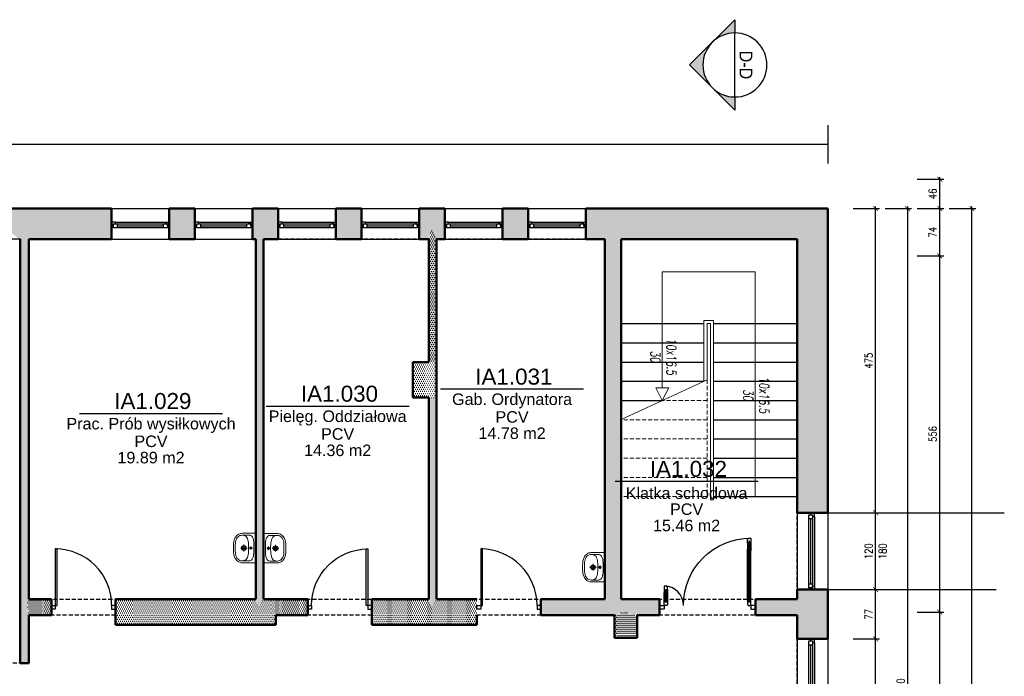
# Model space of a CAD drawing. Header units: millimetres. Extents: x 509 to 7952, y 243 to 5804.
# Tile 54 of 54: x 4388 to 5924, y 4779 to 5804. Entities that reach past the tile are written whole.
import ezdxf
from ezdxf.enums import TextEntityAlignment as Align

# ---------------------------------------------------------------- set-up
doc = ezdxf.new("R2010")
doc.units = ezdxf.units.MM
doc.linetypes.add('HIDDEN', pattern=[9.525, 6.35, -3.175])
for name, color, linetype in [('WK-Drzwi', 9, 'Continuous'), ('WK-EtykPow', 173, 'Continuous'), ('WK-Okna', 143, 'Continuous'), ('WK-Opisy', 143, 'Continuous'), ('WK-OpisyDetali', 143, 'Continuous'), ('WK-Schody', 254, 'Continuous'), ('WK-Wymiary', 8, 'Continuous'), ('WK-Ściany', 7, 'Continuous')]:
    doc.layers.add(name, color=color, linetype=linetype)
doc.layers.add('WK-INSTALACJE WODKAN', color=170, linetype='Continuous', lineweight=5)
doc.layers.add('WK-widok', color=8, linetype='Continuous', lineweight=0)
doc.layers.add('WK-Pomieszczenia', color=173, linetype='Continuous', plot=False)
doc.styles.add('Arial', font='micross.ttf', dxfattribs={"width": 0.9})
doc.styles.add('DIM_50', font='Romans.shx', dxfattribs={"width": 0.7, "oblique": 5, "height": 10})
doc.styles.add('Romans', font='Romans.shx')
doc.styles.add('RomanS-Narrow', font='romans.shx', dxfattribs={"width": 0.8})
doc.dimstyles.new('AEC Dimension 1-50', dxfattribs={"dimtxt": 12, "dimasz": 0.075, "dimexe": 6.25, "dimexo": 0, "dimgap": 5, "dimtad": 1, "dimdec": 1, "dimrnd": 0.5, "dimzin": 9, "dimdsep": 46, "dimtxsty": 'RomanS-Narrow', "dimblk": 'ARCHTICK', "dimcen": 0.125, "dimdle": 3.125, "dimclrd": 8, "dimclre": 8, "dimclrt": 256, "dimadec": 1, "dimazin": 0, "dimtfac": 1, "dimtdec": 1, "dimtmove": 2, "dimatfit": 2, "dimfxl": 0, "dimtolj": 1, "dimtzin": 0, "dimarcsym": 0})

# ---------------------------------------------------------------- blocks, each defined once
blk = doc.blocks.new('Anno_Section_A2')
at = {"color": 0, "linetype": 'ByBlock', "lineweight": -2}
blk.add_line((2.5, 0), (-2.5, 0), dxfattribs=at)
blk.add_circle((0, 0), 2.5, dxfattribs=at)
at = {"color": 0, "linetype": 'ByBlock', "lineweight": -2, "style": 'Romans'}
blk.add_attdef('NUMBER', text='', height=1, dxfattribs=at).set_placement((0, 0.5), align=Align.CENTER)
blk.add_attdef('SHEET', text='', height=0.75, dxfattribs=at).set_placement((0, -0.5), align=Align.TOP_CENTER)
blk = doc.blocks.new('Anno_Arrow_A2')
at = {"linetype": 'ByBlock', "lineweight": -2}
h = blk.add_hatch(color=0, dxfattribs=at)
h.paths.add_polyline_path([(-1.768, 1.768), (-3.536, 0), (-2.5, 0, -0.198912)])
h.paths.add_polyline_path([(0, 3.536), (-1.768, 1.768, -0.414214), (1.768, 1.768)])
h.paths.add_polyline_path([(2.373, 1.162), (2.245, 1.1, -0.114349), (2.5, 0), (3.536, 0)])
h.paths.add_polyline_path([(1.768, 1.768, -0.082683), (2.245, 1.1), (2.373, 1.162)])
at = {"color": 0, "linetype": 'ByBlock', "lineweight": -2}
blk.add_lwpolyline([(-2.5, 0), (-3.536, 0), (0, 3.536), (3.536, 0), (2.5, 0)], dxfattribs=at)
blk = doc.blocks.new('L2')
at = {"color": 8}
for p, q in [((7.5, 5), (20, 5)), ((7.5, 0), (20, 0))]:
    blk.add_line(p, q, dxfattribs=at)
at = {"color": 4}
for p, q in [((7.5, 3), (20, 3)), ((7.5, 2), (20, 2))]:
    blk.add_line(p, q, dxfattribs=at)
blk.add_lwpolyline([(0, 1), (0, 5), (7.5, 5), (7.5, 3), (5, 3), (5, 2), (7.5, 2), (7.5, 0), (1, 0), (1, 1)], close=True)
blk = doc.blocks.new('L3')
for p, q in [((-22.5, -0.5), (-22.5, 0.5)), ((22.5, -0.5), (22.5, 0.5))]:
    blk.add_line(p, q)
at = {"color": 8}
for p, q in [((-15, 2.5), (15, 2.5)), ((-15, -2.5), (15, -2.5))]:
    blk.add_line(p, q, dxfattribs=at)
at = {"color": 4}
for p, q in [((-15, 0.5), (15, 0.5)), ((-15, 0.5), (15, 0.5)), ((-15, -0.5), (15, -0.5)), ((-15, -0.5), (15, -0.5))]:
    blk.add_line(p, q, dxfattribs=at)
blk = doc.blocks.new('J50a')
for p, q in [((20.9, 0), (-20.9, 0)), ((-23, -2.1), (-23, -21)), ((-20, -21), (-20, -10.2)), ((2.5, -7.7), (-2.5, -7.7)), ((0, -10.1), (0, -5.2)), ((0, -24), (0, -13.5)), ((20, -10.2), (20, -21)), ((23, -21), (23, -2.1)), ((-5.3, -18.7), (5.3, -18.7))]:
    blk.add_line(p, q)
at = {"flags": 128}
for points in [[(-20.9, 0, 0.056329), (-22.2, -0.1, 0.274623), (-22.8, -0.7, 0.078029), (-23, -2.1, 0.987626)], [(20.9, 0, -0.056329), (22.2, -0.1, -0.274623), (22.8, -0.7, -0.078029), (23, -2.1, -0.987626)], [(-20, -10.2, -0.104891), (-19.5, -7.9, -0.153237), (-17.1, -5.3, -0.096443), (-12.1, -3.6, -0.04719), (-3.1, -3), (-2.7, -3, 0.009116), (2.7, -3), (3.1, -3, -0.053543), (12.9, -3.7, -0.091574), (17.4, -5.5, -0.166964), (19.7, -8.4, -0.062926), (20, -10.2, -1.040135)], [(-23, -21, 0.111521), (-21.8, -26.3, 0.123014), (-17.6, -31.3, 0.141312), (-7.1, -34.8, 0.026087), (7.1, -34.8, 0.141312), (17.6, -31.3, 0.123014), (21.8, -26.3, 0.111521), (23, -21)]]:
    blk.add_lwpolyline(points, format="xyb", dxfattribs=at)
blk.add_lwpolyline([(13.8, -30.3, 0.212121), (19.3, -24.8, 0.157769), (19.7, -18.5, 0.270169), (14.8, -13, 0.074819), (6, -11.4), (6, -11.4), (2.2, -11.2), (-2.2, -11.2), (-6, -11.4), (-6, -11.4, 0.074819), (-14.8, -13, 0.270169), (-19.7, -18.5, 0.157769), (-19.3, -24.8, 0.212121), (-13.8, -30.3, 0.110292), (-5, -32), (0, -32), (5, -32, 0.110292)], format="xyb", close=True, dxfattribs=at)
for centre, radius in [((0, -18.7), 3.78), ((0, -7.7), 1.73), ((0, -18.7), 2.33)]:
    blk.add_circle(centre, radius)
blk = doc.blocks.new('WK_Pow_tag_01_50')
at = {"color": 0, "linetype": 'ByBlock'}
blk.add_line((-2.789, 0), (2.789, 0), dxfattribs=at)
at = {"color": 0, "linetype": 'ByBlock', "style": 'Arial'}
for tag, height, p in [('POWIERZCHNIE:NUMERAUTO', 0.625, (0.071, 0.482)), ('POWIERZCHNIE:NAZWA', 0.45, (0, -0.455)), ('POWIERZCHNIE_WYKOŃCZENIE:POSADZKA', 0.45, (0, -1.091)), ('POWIERZCHNIE_STYL:POWOBLICZ', 0.45, (0, -1.728))]:
    blk.add_attdef(tag, text='', height=height, dxfattribs=at).set_placement(p, align=Align.MIDDLE)
blk = doc.blocks.new('_ArchTick')
at = {"color": 0, "linetype": 'ByBlock', "const_width": 15}
blk.add_lwpolyline([(-50, -50), (50, 50)], dxfattribs=at)
blk = doc.blocks.new('*D905')
at = {"layer": 'Defpoints', "color": 0}
for p in [(5688.6, 4836.9), (5723.6, 4836.9), (5688.6, 4566.9)]:
    blk.add_point(p, dxfattribs=at)
at = {"layer": 'WK-Wymiary', "color": 8, "linetype": 'Continuous', "lineweight": -2, "ltscale": 1.3}
for p, q in [((5688.6, 4836.9), (5729.8, 4836.9)), ((5723.6, 4563.7), (5723.6, 4840)), ((5688.6, 4566.9), (5729.8, 4566.9))]:
    blk.add_line(p, q, dxfattribs=at)
at = {"layer": 'WK-Wymiary', "color": 8, "linetype": 'ByBlock', "lineweight": -2, "xscale": 0.075, "yscale": 0.075, "zscale": 0.075}
for p, rotation in [((5723.6, 4836.9), 90), ((5723.6, 4566.9), 270)]:
    blk.add_blockref('_ArchTick', p, dxfattribs=dict(at, rotation=rotation))
at = {"layer": 'WK-Wymiary', "lineweight": -3, "insert": (5712.6, 4701.9), "char_height": 12, "attachment_point": 5, "rotation": 90, "style": 'RomanS-Narrow'}
blk.add_mtext('\\A1;\\A1;270', dxfattribs=at)
blk = doc.blocks.new('*D906')
at = {"layer": 'Defpoints', "color": 0}
for p in [(5688.6, 4913.9), (5723.6, 4913.9), (5688.6, 4836.9)]:
    blk.add_point(p, dxfattribs=at)
at = {"layer": 'WK-Wymiary', "color": 8, "linetype": 'Continuous', "lineweight": -2, "ltscale": 1.3}
for p, q in [((5688.6, 4913.9), (5729.8, 4913.9)), ((5723.6, 4833.7), (5723.6, 4917)), ((5688.6, 4836.9), (5729.8, 4836.9))]:
    blk.add_line(p, q, dxfattribs=at)
at = {"layer": 'WK-Wymiary', "color": 8, "linetype": 'ByBlock', "lineweight": -2, "xscale": 0.075, "yscale": 0.075, "zscale": 0.075}
for p, rotation in [((5723.6, 4913.9), 90), ((5723.6, 4836.9), 270)]:
    blk.add_blockref('_ArchTick', p, dxfattribs=dict(at, rotation=rotation))
at = {"layer": 'WK-Wymiary', "lineweight": -3, "insert": (5712.6, 4875.4), "char_height": 12, "attachment_point": 5, "rotation": 90, "style": 'RomanS-Narrow'}
blk.add_mtext('\\A1;\\A1;77', dxfattribs=at)
blk = doc.blocks.new('*D907')
at = {"layer": 'Defpoints', "color": 0}
for p in [(5688.6, 5033.9), (5723.6, 5033.9), (5688.6, 4913.9)]:
    blk.add_point(p, dxfattribs=at)
at = {"layer": 'WK-Wymiary', "color": 8, "linetype": 'Continuous', "lineweight": -2, "ltscale": 1.3}
for p, q in [((5688.6, 5033.9), (5729.8, 5033.9)), ((5723.6, 4910.7), (5723.6, 5037)), ((5688.6, 4913.9), (5729.8, 4913.9))]:
    blk.add_line(p, q, dxfattribs=at)
at = {"layer": 'WK-Wymiary', "color": 8, "linetype": 'ByBlock', "lineweight": -2, "xscale": 0.075, "yscale": 0.075, "zscale": 0.075}
for p, rotation in [((5723.6, 5033.9), 90), ((5723.6, 4913.9), 270)]:
    blk.add_blockref('_ArchTick', p, dxfattribs=dict(at, rotation=rotation))
at = {"layer": 'WK-Wymiary', "lineweight": -3, "insert": (5712.6, 4973.9), "char_height": 12, "attachment_point": 5, "rotation": 90, "style": 'RomanS-Narrow'}
blk.add_mtext('\\A1;\\A1;120', dxfattribs=at)
blk = doc.blocks.new('*D908')
at = {"layer": 'Defpoints', "color": 0}
for p in [(5688.6, 5508.9), (5723.6, 5508.9), (5688.6, 5033.9)]:
    blk.add_point(p, dxfattribs=at)
at = {"layer": 'WK-Wymiary', "color": 8, "linetype": 'Continuous', "lineweight": -2, "ltscale": 1.3}
for p, q in [((5688.6, 5508.9), (5729.8, 5508.9)), ((5723.6, 5030.7), (5723.6, 5512)), ((5688.6, 5033.9), (5729.8, 5033.9))]:
    blk.add_line(p, q, dxfattribs=at)
at = {"layer": 'WK-Wymiary', "color": 8, "linetype": 'ByBlock', "lineweight": -2, "xscale": 0.075, "yscale": 0.075, "zscale": 0.075}
for p, rotation in [((5723.6, 5508.9), 90), ((5723.6, 5033.9), 270)]:
    blk.add_blockref('_ArchTick', p, dxfattribs=dict(at, rotation=rotation))
at = {"layer": 'WK-Wymiary', "lineweight": -3, "insert": (5712.6, 5271.4), "char_height": 12, "attachment_point": 5, "rotation": 90, "style": 'RomanS-Narrow'}
blk.add_mtext('\\A1;\\A1;475', dxfattribs=at)
blk = doc.blocks.new('*D910')
at = {"layer": 'Defpoints', "color": 0}
for p in [(5738.6, 5508.9), (5773.6, 5508.9), (5738.6, 4008.9)]:
    blk.add_point(p, dxfattribs=at)
at = {"layer": 'WK-Wymiary', "color": 8, "linetype": 'Continuous', "lineweight": -2, "ltscale": 1.3}
for p, q in [((5738.6, 5508.9), (5779.8, 5508.9)), ((5773.6, 4005.7), (5773.6, 5512)), ((5738.6, 4008.9), (5779.8, 4008.9))]:
    blk.add_line(p, q, dxfattribs=at)
at = {"layer": 'WK-Wymiary', "color": 8, "linetype": 'ByBlock', "lineweight": -2, "xscale": 0.075, "yscale": 0.075, "zscale": 0.075}
for p, rotation in [((5773.6, 5508.9), 90), ((5773.6, 4008.9), 270)]:
    blk.add_blockref('_ArchTick', p, dxfattribs=dict(at, rotation=rotation))
at = {"layer": 'WK-Wymiary', "lineweight": -3, "insert": (5762.6, 4758.9), "char_height": 12, "attachment_point": 5, "rotation": 90, "style": 'RomanS-Narrow'}
blk.add_mtext('\\A1;\\A1;1500', dxfattribs=at)
blk = doc.blocks.new('*D921')
at = {"layer": 'Defpoints', "color": 0}
for p in [(5788.6, 4878.9), (5823.6, 4878.9), (5788.6, 4578.9)]:
    blk.add_point(p, dxfattribs=at)
at = {"layer": 'WK-Wymiary', "color": 8, "linetype": 'Continuous', "lineweight": -2, "ltscale": 1.3}
for p, q in [((5788.6, 4878.9), (5829.8, 4878.9)), ((5823.6, 4575.7), (5823.6, 4882)), ((5788.6, 4578.9), (5829.8, 4578.9))]:
    blk.add_line(p, q, dxfattribs=at)
at = {"layer": 'WK-Wymiary', "color": 8, "linetype": 'ByBlock', "lineweight": -2, "xscale": 0.075, "yscale": 0.075, "zscale": 0.075}
for p, rotation in [((5823.6, 4878.9), 90), ((5823.6, 4578.9), 270)]:
    blk.add_blockref('_ArchTick', p, dxfattribs=dict(at, rotation=rotation))
at = {"layer": 'WK-Wymiary', "lineweight": -3, "insert": (5812.6, 4728.9), "char_height": 12, "attachment_point": 5, "rotation": 90, "style": 'RomanS-Narrow'}
blk.add_mtext('\\A1;\\A1;300', dxfattribs=at)
blk = doc.blocks.new('*D922')
at = {"layer": 'Defpoints', "color": 0}
for p in [(5788.6, 5434.9), (5823.6, 5434.9), (5788.6, 4878.9)]:
    blk.add_point(p, dxfattribs=at)
at = {"layer": 'WK-Wymiary', "color": 8, "linetype": 'Continuous', "lineweight": -2, "ltscale": 1.3}
for p, q in [((5788.6, 5434.9), (5829.8, 5434.9)), ((5823.6, 4875.7), (5823.6, 5438)), ((5788.6, 4878.9), (5829.8, 4878.9))]:
    blk.add_line(p, q, dxfattribs=at)
at = {"layer": 'WK-Wymiary', "color": 8, "linetype": 'ByBlock', "lineweight": -2, "xscale": 0.075, "yscale": 0.075, "zscale": 0.075}
for p, rotation in [((5823.6, 5434.9), 90), ((5823.6, 4878.9), 270)]:
    blk.add_blockref('_ArchTick', p, dxfattribs=dict(at, rotation=rotation))
at = {"layer": 'WK-Wymiary', "lineweight": -3, "insert": (5812.6, 5156.9), "char_height": 12, "attachment_point": 5, "rotation": 90, "style": 'RomanS-Narrow'}
blk.add_mtext('\\A1;\\A1;556', dxfattribs=at)
blk = doc.blocks.new('*D923')
at = {"layer": 'Defpoints', "color": 0}
for p in [(5788.6, 5508.9), (5823.6, 5508.9), (5788.6, 5434.9)]:
    blk.add_point(p, dxfattribs=at)
at = {"layer": 'WK-Wymiary', "color": 8, "linetype": 'Continuous', "lineweight": -2, "ltscale": 1.3}
for p, q in [((5788.6, 5508.9), (5829.8, 5508.9)), ((5823.6, 5431.7), (5823.6, 5512)), ((5788.6, 5434.9), (5829.8, 5434.9))]:
    blk.add_line(p, q, dxfattribs=at)
at = {"layer": 'WK-Wymiary', "color": 8, "linetype": 'ByBlock', "lineweight": -2, "xscale": 0.075, "yscale": 0.075, "zscale": 0.075}
for p, rotation in [((5823.6, 5508.9), 90), ((5823.6, 5434.9), 270)]:
    blk.add_blockref('_ArchTick', p, dxfattribs=dict(at, rotation=rotation))
at = {"layer": 'WK-Wymiary', "lineweight": -3, "insert": (5812.6, 5471.9), "char_height": 12, "attachment_point": 5, "rotation": 90, "style": 'RomanS-Narrow'}
blk.add_mtext('\\A1;\\A1;74', dxfattribs=at)
blk = doc.blocks.new('*D924')
at = {"layer": 'Defpoints', "color": 0}
for p in [(5788.6, 5554.7), (5823.6, 5554.7), (5788.6, 5508.9)]:
    blk.add_point(p, dxfattribs=at)
at = {"layer": 'WK-Wymiary', "color": 8, "linetype": 'Continuous', "lineweight": -2, "ltscale": 1.3}
for p, q in [((5788.6, 5554.7), (5829.8, 5554.7)), ((5823.6, 5505.7), (5823.6, 5557.8)), ((5788.6, 5508.9), (5829.8, 5508.9))]:
    blk.add_line(p, q, dxfattribs=at)
at = {"layer": 'WK-Wymiary', "color": 8, "linetype": 'ByBlock', "lineweight": -2, "xscale": 0.075, "yscale": 0.075, "zscale": 0.075}
for p, rotation in [((5823.6, 5554.7), 90), ((5823.6, 5508.9), 270)]:
    blk.add_blockref('_ArchTick', p, dxfattribs=dict(at, rotation=rotation))
at = {"layer": 'WK-Wymiary', "lineweight": -3, "insert": (5812.6, 5531.8), "char_height": 12, "attachment_point": 5, "rotation": 90, "style": 'RomanS-Narrow'}
blk.add_mtext('\\A1;\\A1;46', dxfattribs=at)
blk = doc.blocks.new('*D925')
at = {"layer": 'Defpoints', "color": 0}
for p in [(5838.6, 5508.9), (5873.6, 5508.9), (5838.6, 2434.8)]:
    blk.add_point(p, dxfattribs=at)
at = {"layer": 'WK-Wymiary', "color": 8, "linetype": 'Continuous', "lineweight": -2, "ltscale": 1.3}
for p, q in [((5838.6, 5508.9), (5879.8, 5508.9)), ((5873.6, 2431.7), (5873.6, 5512)), ((5838.6, 2434.8), (5879.8, 2434.8))]:
    blk.add_line(p, q, dxfattribs=at)
at = {"layer": 'WK-Wymiary', "color": 8, "linetype": 'ByBlock', "lineweight": -2, "xscale": 0.075, "yscale": 0.075, "zscale": 0.075}
for p, rotation in [((5873.6, 5508.9), 90), ((5873.6, 2434.8), 270)]:
    blk.add_blockref('_ArchTick', p, dxfattribs=dict(at, rotation=rotation))
at = {"layer": 'WK-Wymiary', "lineweight": -3, "insert": (5862.6, 3971.8), "char_height": 12, "attachment_point": 5, "rotation": 90, "style": 'RomanS-Narrow'}
blk.add_mtext('\\A1;\\A1;3074', dxfattribs=at)

msp = doc.modelspace()

# ---------------------------------------------------------------- hatches: boundary and pattern name
at = {"layer": 'WK-Ściany', "linetype": 'Continuous', "lineweight": -3}
h = msp.add_hatch(dxfattribs=at)
h.set_pattern_fill('DOTS', color=253, scale=2, style=0)
h.set_pattern_definition([(2e-11, (534.9164, 699.143), (1.5875, 3.175), [0, -3.175])])
h.paths.add_polyline_path([(4387.17, 5460.87), (4388.17, 5460.87), (4397.5, 5475.7), (4402.17, 5460.87), (4531.17, 5460.87), (4531.17, 5508.87), (4329.17, 5508.87)], flags=0)
h.paths.add_polyline_path([(5326.17, 5460.87), (5601.17, 5460.87), (5649.17, 5508.87), (5271.17, 5508.87), (5271.17, 5460.87), (5301.17, 5460.87), (5309.5, 5474.79)], flags=0)
h.paths.add_polyline_path([(4621.17, 5508.87), (4621.17, 5460.87), (4661.17, 5460.87), (4661.17, 5508.87)], flags=0)
h.paths.add_polyline_path([(4751.17, 5508.87), (4751.17, 5460.87), (4756.17, 5460.87), (4760.17, 5475.87), (4768.17, 5460.87), (4791.17, 5460.87), (4791.17, 5508.87)], flags=0)
h.paths.add_polyline_path([(4881.17, 5508.87), (4881.17, 5460.87), (4921.17, 5460.87), (4921.17, 5508.87)], flags=0)
h.paths.add_polyline_path([(5011.17, 5508.87), (5011.17, 5460.87), (5026.17, 5460.87), (5030.17, 5475.87), (5038.17, 5460.87), (5051.17, 5460.87), (5051.17, 5508.87)], flags=0)
h.paths.add_polyline_path([(5141.17, 5508.87), (5141.17, 5460.87), (5181.17, 5460.87), (5181.17, 5508.87)], flags=0)
h = msp.add_hatch(dxfattribs=at)
h.set_pattern_fill('DOTS', color=253, scale=2, style=0)
h.set_pattern_definition([(360, (534.9164, 699.143), (1.5875, 3.175), [0, -3.175])])
h.paths.add_polyline_path([(5649.17, 5508.87), (5601.17, 5460.87), (5601.17, 5033.87), (5649.17, 5033.87)], flags=0)
h.paths.add_polyline_path([(5649.17, 4913.87), (5601.17, 4913.87), (5601.17, 4898.87), (5615.08, 4890.54), (5649.17, 4898.87)], flags=0)
h.paths.add_polyline_path([(5649.17, 4898.87), (5615.08, 4890.54), (5601.17, 4873.87), (5601.17, 4836.87), (5649.17, 4836.87)], flags=0)
h.paths.add_polyline_path([(5649.17, 4566.87), (5601.17, 4566.87), (5601.17, 4538.87), (5614.67, 4518.87), (5649.17, 4508.87)], flags=0)
h.paths.add_polyline_path([(5649.17, 4508.87), (5614.67, 4518.87), (5601.17, 4508.87), (5601.17, 4416.87), (5649.17, 4416.87)], flags=0)
h.paths.add_polyline_path([(5649.17, 4146.87), (5601.17, 4146.87), (5601.17, 4049.37), (5649.17, 4008.87)], flags=0)
h = msp.add_hatch(dxfattribs=at)
h.set_pattern_fill('DOTS', color=253, scale=2, style=0)
h.set_pattern_definition([(360, (534.9164, 699.143), (1.5875, 3.175), [0, -3.175])])
h.paths.add_polyline_path([(4388.17, 4798.87), (4402.17, 4798.87), (4402.17, 4873.87), (4399.58, 4890.54), (4388.17, 4898.87)], flags=0)
h.paths.add_polyline_path([(4388.17, 4898.87), (4399.58, 4890.54), (4402.17, 4898.87), (4402.17, 5460.87), (4397.5, 5475.7), (4388.17, 5460.87)], flags=0)
h = msp.add_hatch(dxfattribs=at)
h.set_pattern_fill('DOTS', color=253, scale=2, style=0)
h.set_pattern_definition([(360, (534.9164, 699.143), (1.5875, 3.175), [0, -3.175])])
h.paths.add_polyline_path([(4768.17, 5460.87), (4760.17, 5475.87), (4756.17, 5460.87), (4756.17, 4898.87), (4760.17, 4886.54), (4768.17, 4898.87)], flags=0)
h = msp.add_hatch(dxfattribs=at)
h.set_pattern_fill('DOTS', color=253, scale=2, style=0)
h.set_pattern_definition([(360, (534.9164, 699.143), (1.5875, 3.175), [0, -3.175])])
h.paths.add_polyline_path([(5038.17, 5460.87), (5030.17, 5475.87), (5026.17, 5460.87), (5026.17, 5268.87), (5038.17, 5268.87)], flags=0)
h = msp.add_hatch(dxfattribs=at)
h.set_pattern_fill('DOTS', color=253, scale=2, style=0)
h.set_pattern_definition([(360, (534.9164, 699.143), (1.5875, 3.175), [0, -3.175])])
h.paths.add_polyline_path([(5326.17, 5460.87), (5309.5, 5474.79), (5301.17, 5460.87), (5301.17, 4898.87), (5309.5, 4892.62), (5326.17, 4898.87)], flags=0)
h = msp.add_hatch(dxfattribs=at)
h.set_pattern_fill('DOTS', color=253, scale=2, style=0)
h.set_pattern_definition([(4e-12, (534.9164, 699.143), (1.5875, 3.175), [0, -3.175])])
h.paths.add_polyline_path([(5001.17, 5268.87), (5001.17, 5213.87), (5026.17, 5213.87), (5038.17, 5213.87), (5038.17, 5268.87), (5026.17, 5268.87)], flags=0)
h = msp.add_hatch(dxfattribs=at)
h.set_pattern_fill('DOTS', color=253, scale=2, style=0)
h.set_pattern_definition([(360, (534.9164, 699.143), (1.5875, 3.175), [0, -3.175])])
h.paths.add_polyline_path([(5038.17, 5213.87), (5026.17, 5213.87), (5026.17, 4898.87), (5030.17, 4886.54), (5038.17, 4898.87)], flags=0)
h = msp.add_hatch(dxfattribs=at)
h.set_pattern_fill('DOTS', color=253, scale=2, style=0)
h.set_pattern_definition([(1e-10, (534.9164, 699.143), (1.5875, 3.175), [0, -3.175])])
h.paths.add_polyline_path([(4402.17, 4898.87), (4399.58, 4890.54), (4402.17, 4873.87), (4437.17, 4873.87), (4437.17, 4898.87)], flags=0)
h.paths.add_polyline_path([(4537.17, 4898.87), (4537.17, 4873.87)], flags=0)
h = msp.add_hatch(dxfattribs=at)
h.set_pattern_fill('DOTS', color=253, scale=2, angle=360, style=0)
h.set_pattern_definition([(360, (534.9164, 699.143), (1.5875, 3.175), [0, -3.175])])
h.paths.add_polyline_path([(4537.17, 4898.87), (4537.17, 4873.87), (4537.17, 4858.87), (4756.17, 4858.87), (4760.17, 4886.54), (4756.17, 4898.87)], flags=0)
h.paths.add_polyline_path([(4768.17, 4898.87), (4760.17, 4886.54), (4756.17, 4858.87), (4787.31, 4858.87), (4787.31, 4873.87), (4787.31, 4898.87)], flags=0)
h = msp.add_hatch(dxfattribs=at)
h.set_pattern_fill('DOTS', color=253, scale=2, style=0)
h.set_pattern_definition([(6e-11, (534.9164, 699.143), (1.5875, 3.175), [0, -3.175])])
h.paths.add_polyline_path([(4787.31, 4898.87), (4787.31, 4873.87), (4837.17, 4873.87), (4837.17, 4898.87)], flags=0)
h.paths.add_polyline_path([(4937.17, 4898.87), (4937.17, 4873.87)], flags=0)
h = msp.add_hatch(dxfattribs=at)
h.set_pattern_fill('DOTS', color=253, scale=2, style=0)
h.set_pattern_definition([(0, (534.9164, 699.143), (1.5875, 3.175), [0, -3.175])])
h.paths.add_polyline_path([(4937.17, 4898.87), (4937.17, 4873.87), (4937.17, 4858.87), (5026.17, 4858.87), (5030.17, 4886.54), (5026.17, 4898.87)], flags=0)
h.paths.add_polyline_path([(5038.17, 4898.87), (5030.17, 4886.54), (5026.17, 4858.87), (5101.17, 4858.87), (5101.17, 4873.87), (5101.17, 4898.87)], flags=0)
h = msp.add_hatch(dxfattribs=at)
h.set_pattern_fill('DOTS', color=253, scale=2, style=0)
h.set_pattern_definition([(7e-12, (534.9164, 699.143), (1.5875, 3.175), [0, -3.175])])
h.paths.add_polyline_path([(5326.17, 4898.87), (5327.83, 4879.29), (5351.17, 4873.87), (5386.17, 4873.87), (5386.17, 4898.87)], flags=0)
h.paths.add_polyline_path([(5536.17, 4898.87), (5536.17, 4873.87), (5601.17, 4873.87), (5615.08, 4890.54), (5601.17, 4898.87)], flags=0)
h.paths.add_polyline_path([(5201.17, 4898.87), (5201.17, 4873.87), (5301.17, 4873.87), (5309.5, 4892.62), (5301.17, 4898.87)], flags=0)
h.paths.add_polyline_path([(5326.17, 4898.87), (5309.5, 4892.62), (5301.17, 4873.87), (5316.17, 4873.87), (5327.83, 4879.29), (5326.17, 4898.87)], flags=0)
h = msp.add_hatch(dxfattribs=at)
h.set_pattern_fill('DOTS', color=253, scale=2, style=0)
h.set_pattern_definition([(360, (534.9164, 699.143), (1.5875, 3.175), [0, -3.175])])
h.paths.add_polyline_path([(5351.17, 4873.87), (5327.83, 4879.29), (5316.17, 4873.87), (5316.17, 4838.87), (5351.17, 4838.87)], flags=0)

# ---------------------------------------------------------------- linework, layer by layer
at = {"layer": 'WK-Drzwi', "color": 9, "linetype": 'Continuous', "lineweight": -3}
for points in [[(4443.17, 4889.37), (4446.17, 4889.37), (4446.17, 4977.37), (4443.17, 4977.37)], [(4931.17, 4889.37), (4928.17, 4889.37), (4928.17, 4977.37), (4931.17, 4977.37)], [(5107.17, 4889.37), (5110.17, 4889.37), (5110.17, 4977.37), (5107.17, 4977.37)], [(4443.17, 4883.37), (4437.17, 4883.37), (4437.17, 4889.37), (4443.17, 4889.37)], [(4531.17, 4883.37), (4537.17, 4883.37), (4537.17, 4889.37), (4531.17, 4889.37)], [(4843.17, 4883.37), (4837.17, 4883.37), (4837.17, 4889.37), (4843.17, 4889.37)], [(4931.17, 4883.37), (4937.17, 4883.37), (4937.17, 4889.37), (4931.17, 4889.37)], [(5107.17, 4883.37), (5101.17, 4883.37), (5101.17, 4889.37), (5107.17, 4889.37)], [(5195.17, 4883.37), (5201.17, 4883.37), (5201.17, 4889.37), (5195.17, 4889.37)], [(5393.67, 4883.37), (5386.17, 4883.37), (5386.17, 4889.37), (5393.67, 4889.37)], [(5528.67, 4883.37), (5536.17, 4883.37), (5536.17, 4889.37), (5528.67, 4889.37)]]:
    msp.add_lwpolyline(points, close=True, dxfattribs=at)
at = {"layer": 'WK-Drzwi', "color": 8, "linetype": 'Continuous', "lineweight": -3, "extrusion": (0, 0, -1)}
for centre, radius in [((-5528.67, 4889.37), 105), ((-4931.17, 4889.37), 88)]:
    msp.add_arc(centre, radius, 0, 90, dxfattribs=at)
at = {"layer": 'WK-Drzwi', "color": 8, "linetype": 'Continuous', "lineweight": -3}
for centre, radius, start in [((4443.17, 4889.37), 88, 360), ((5107.17, 4889.37), 88, 0), ((5393.67, 4889.37), 30, 0)]:
    msp.add_arc(centre, radius, start, 90, dxfattribs=at)
at = {"layer": 'WK-Okna', "color": 143, "linetype": 'Continuous', "lineweight": -3}
for p, q in [((4531.17, 5508.87), (4621.17, 5508.87)), ((4661.17, 5508.87), (4751.17, 5508.87)), ((4791.17, 5508.87), (4881.17, 5508.87)), ((4921.17, 5508.87), (5011.17, 5508.87)), ((5051.17, 5508.87), (5141.17, 5508.87)), ((5181.17, 5508.87), (5271.17, 5508.87)), ((4537.17, 5487.87), (4615.17, 5487.87)), ((4667.17, 5487.87), (4745.17, 5487.87)), ((4797.17, 5487.87), (4875.17, 5487.87)), ((4927.17, 5487.87), (5005.17, 5487.87)), ((5057.17, 5487.87), (5135.17, 5487.87)), ((5187.17, 5487.87), (5265.17, 5487.87)), ((4540.17, 5478.87), (4540.17, 5484.87)), ((4540.17, 5481.87), (4612.17, 5481.87)), ((4612.17, 5478.87), (4612.17, 5484.87)), ((4670.17, 5478.87), (4670.17, 5484.87)), ((4670.17, 5481.87), (4742.17, 5481.87)), ((4742.17, 5478.87), (4742.17, 5484.87)), ((4800.17, 5478.87), (4800.17, 5484.87)), ((4800.17, 5481.87), (4872.17, 5481.87)), ((4872.17, 5478.87), (4872.17, 5484.87)), ((4930.17, 5478.87), (4930.17, 5484.87)), ((4930.17, 5481.87), (5002.17, 5481.87)), ((5002.17, 5478.87), (5002.17, 5484.87)), ((5060.17, 5478.87), (5060.17, 5484.87)), ((5060.17, 5481.87), (5132.17, 5481.87)), ((5132.17, 5478.87), (5132.17, 5484.87)), ((5190.17, 5478.87), (5190.17, 5484.87)), ((5190.17, 5481.87), (5262.17, 5481.87)), ((5262.17, 5478.87), (5262.17, 5484.87)), ((4531.17, 5460.87), (4621.17, 5460.87)), ((4661.17, 5460.87), (4751.17, 5460.87)), ((4791.17, 5460.87), (4881.17, 5460.87)), ((4921.17, 5460.87), (5011.17, 5460.87)), ((5051.17, 5460.87), (5141.17, 5460.87)), ((5181.17, 5460.87), (5271.17, 5460.87)), ((5601.17, 5033.87), (5601.17, 4913.87)), ((5628.17, 5027.87), (5628.17, 4919.87)), ((5649.17, 5033.87), (5649.17, 4913.87)), ((5619.17, 5024.87), (5625.17, 5024.87)), ((5622.17, 5024.87), (5622.17, 4922.87)), ((5619.17, 4922.87), (5625.17, 4922.87)), ((5601.17, 4836.87), (5601.17, 4566.87)), ((5619.17, 4827.87), (5625.17, 4827.87)), ((5622.17, 4827.87), (5622.17, 4575.87)), ((5628.17, 4830.87), (5628.17, 4572.87)), ((5649.17, 4836.87), (5649.17, 4566.87))]:
    msp.add_line(p, q, dxfattribs=at)
for points in [[(4537.17, 5487.87), (4531.17, 5487.87), (4531.17, 5481.87), (4534.17, 5481.87), (4534.17, 5484.87), (4537.17, 5484.87)], [(4615.17, 5487.87), (4621.17, 5487.87), (4621.17, 5481.87), (4618.17, 5481.87), (4618.17, 5484.87), (4615.17, 5484.87)], [(4667.17, 5487.87), (4661.17, 5487.87), (4661.17, 5481.87), (4664.17, 5481.87), (4664.17, 5484.87), (4667.17, 5484.87)], [(4745.17, 5487.87), (4751.17, 5487.87), (4751.17, 5481.87), (4748.17, 5481.87), (4748.17, 5484.87), (4745.17, 5484.87)], [(4797.17, 5487.87), (4791.17, 5487.87), (4791.17, 5481.87), (4794.17, 5481.87), (4794.17, 5484.87), (4797.17, 5484.87)], [(4875.17, 5487.87), (4881.17, 5487.87), (4881.17, 5481.87), (4878.17, 5481.87), (4878.17, 5484.87), (4875.17, 5484.87)], [(4927.17, 5487.87), (4921.17, 5487.87), (4921.17, 5481.87), (4924.17, 5481.87), (4924.17, 5484.87), (4927.17, 5484.87)], [(5005.17, 5487.87), (5011.17, 5487.87), (5011.17, 5481.87), (5008.17, 5481.87), (5008.17, 5484.87), (5005.17, 5484.87)], [(5057.17, 5487.87), (5051.17, 5487.87), (5051.17, 5481.87), (5054.17, 5481.87), (5054.17, 5484.87), (5057.17, 5484.87)], [(5135.17, 5487.87), (5141.17, 5487.87), (5141.17, 5481.87), (5138.17, 5481.87), (5138.17, 5484.87), (5135.17, 5484.87)], [(5187.17, 5487.87), (5181.17, 5487.87), (5181.17, 5481.87), (5184.17, 5481.87), (5184.17, 5484.87), (5187.17, 5484.87)], [(5265.17, 5487.87), (5271.17, 5487.87), (5271.17, 5481.87), (5268.17, 5481.87), (5268.17, 5484.87), (5265.17, 5484.87)], [(4534.17, 5478.87), (4534.17, 5484.87), (4618.17, 5484.87), (4618.17, 5478.87)], [(4664.17, 5478.87), (4664.17, 5484.87), (4748.17, 5484.87), (4748.17, 5478.87)], [(4794.17, 5478.87), (4794.17, 5484.87), (4878.17, 5484.87), (4878.17, 5478.87)], [(4924.17, 5478.87), (4924.17, 5484.87), (5008.17, 5484.87), (5008.17, 5478.87)], [(5054.17, 5478.87), (5054.17, 5484.87), (5138.17, 5484.87), (5138.17, 5478.87)], [(5184.17, 5478.87), (5184.17, 5484.87), (5268.17, 5484.87), (5268.17, 5478.87)], [(5619.17, 5030.87), (5625.17, 5030.87), (5625.17, 4916.87), (5619.17, 4916.87)], [(5628.17, 5027.87), (5628.17, 5033.87), (5622.17, 5033.87), (5622.17, 5030.87), (5625.17, 5030.87), (5625.17, 5027.87)], [(5628.17, 4919.87), (5628.17, 4913.87), (5622.17, 4913.87), (5622.17, 4916.87), (5625.17, 4916.87), (5625.17, 4919.87)], [(5619.17, 4833.87), (5625.17, 4833.87), (5625.17, 4569.87), (5619.17, 4569.87)], [(5628.17, 4830.87), (5628.17, 4836.87), (5622.17, 4836.87), (5622.17, 4833.87), (5625.17, 4833.87), (5625.17, 4830.87)]]:
    msp.add_lwpolyline(points, close=True, dxfattribs=at)
at = {"layer": 'WK-Opisy', "ltscale": 1.3}
msp.add_line((5649.17, 5639.24), (5649.17, 5579.24), dxfattribs=at)
msp.add_lwpolyline([(509.17, 5609.24), (5649.17, 5609.24)], dxfattribs=at)
at = {"layer": 'WK-Pomieszczenia', "color": 173, "linetype": 'HIDDEN', "lineweight": -3}
for p, q in [((4402.17, 5460.87), (4402.17, 4898.87)), ((4402.17, 5460.87), (4756.17, 5460.87)), ((4756.17, 4898.87), (4756.17, 5460.87)), ((4768.17, 5460.87), (4768.17, 4898.87)), ((5026.17, 5460.87), (4768.17, 5460.87)), ((5026.17, 5268.87), (5026.17, 5460.87)), ((5038.17, 5460.87), (5038.17, 4898.87)), ((5301.17, 5460.87), (5038.17, 5460.87)), ((5301.17, 4898.87), (5301.17, 5460.87)), ((5326.17, 5460.87), (5326.17, 4898.87)), ((5601.17, 5460.87), (5326.17, 5460.87)), ((5601.17, 4898.87), (5601.17, 5460.87)), ((5001.17, 5213.87), (5001.17, 5268.87)), ((5001.17, 5268.87), (5026.17, 5268.87)), ((5026.17, 5213.87), (5001.17, 5213.87)), ((5026.17, 4898.87), (5026.17, 5213.87)), ((4402.17, 4898.87), (4756.17, 4898.87)), ((4768.17, 4898.87), (5026.17, 4898.87)), ((5038.17, 4898.87), (5301.17, 4898.87)), ((5326.17, 4898.87), (5601.17, 4898.87)), ((4537.17, 4873.87), (4402.17, 4873.87)), ((4402.17, 4873.87), (4402.17, 4798.87)), ((4537.17, 4858.87), (4537.17, 4873.87)), ((4937.17, 4873.87), (4787.31, 4873.87)), ((4787.31, 4873.87), (4787.31, 4858.87)), ((4937.17, 4858.87), (4937.17, 4873.87)), ((5316.17, 4873.87), (5101.17, 4873.87)), ((5101.17, 4873.87), (5101.17, 4858.87)), ((5316.17, 4838.87), (5316.17, 4873.87)), ((5601.17, 4873.87), (5351.17, 4873.87)), ((5351.17, 4873.87), (5351.17, 4838.87)), ((5601.17, 4538.87), (5601.17, 4873.87)), ((4787.31, 4858.87), (4537.17, 4858.87)), ((5101.17, 4858.87), (4937.17, 4858.87)), ((5351.17, 4838.87), (5316.17, 4838.87)), ((4402.17, 4798.87), (4339.17, 4798.87))]:
    msp.add_line(p, q, dxfattribs=at)
at = {"layer": 'WK-Schody', "ltscale": 0.5}
for p, q in [((5326.17, 5329.16), (5455.6, 5329.16)), ((5470.6, 5329.16), (5601.17, 5329.16)), ((5325.6, 5299.16), (5455.6, 5299.16)), ((5470.6, 5299.16), (5601.17, 5299.16)), ((5325.6, 5269.16), (5455.6, 5269.16)), ((5470.6, 5269.16), (5601.17, 5269.16)), ((5326.17, 5239.16), (5455.6, 5239.16)), ((5470.6, 5239.16), (5601.17, 5239.16)), ((5326.17, 5209.16), (5391.45, 5209.16)), ((5470.6, 5209.16), (5601.17, 5209.16)), ((5470.6, 5179.16), (5601.17, 5179.16)), ((5470.6, 5149.16), (5601.17, 5149.16)), ((5470.6, 5119.16), (5601.17, 5119.16)), ((5470.6, 5089.16), (5601.17, 5089.16)), ((5470.6, 5059.16), (5601.17, 5059.16))]:
    msp.add_line(p, q, dxfattribs=at)
at = {"layer": 'WK-widok', "ltscale": 0.5}
msp.add_line((5325.6, 5179.16), (5460.6, 5241.46), dxfattribs=at)
for points in [[(5535.6, 5059.16), (5535.6, 5410.19), (5390.61, 5410.18), (5390.62, 5229.16), (5380.6, 5229.16), (5390.59, 5209.18), (5400.6, 5229.16), (5390.62, 5229.16)], [(5465.6, 5054.16), (5470.6, 5054.16), (5470.6, 5334.16), (5455.6, 5334.16), (5455.6, 5239.16), (5460.6, 5241.46), (5460.6, 5329.16), (5465.6, 5329.16), (5465.6, 5054.16)]]:
    msp.add_lwpolyline(points, dxfattribs=at)
at = {"layer": 'WK-widok', "linetype": 'HIDDEN'}
for points in [[(5460.6, 5241.46), (5460.6, 5059.16), (5326.17, 5059.16)], [(5460.6, 5209.16), (5390.6, 5209.16)], [(5460.6, 5179.16), (5326.17, 5179.16)], [(5460.6, 5149.16), (5326.17, 5149.16)], [(5460.6, 5119.16), (5326.17, 5119.16)], [(5460.6, 5089.16), (5326.17, 5089.16)]]:
    msp.add_lwpolyline(points, dxfattribs=at)
at = {"layer": 'WK-Wymiary', "ltscale": 1.3}
for p, q in [((5601.17, 5033.87), (5924.4, 5033.87)), ((5601.17, 4913.87), (5911.88, 4913.87))]:
    msp.add_line(p, q, dxfattribs=at)
at = {"layer": 'WK-Ściany', "color": 7, "linetype": 'Continuous', "lineweight": 50}
for p, q in [((4531.17, 5508.87), (4329.17, 5508.87)), ((4531.17, 5460.87), (4531.17, 5508.87)), ((4621.17, 5508.87), (4621.17, 5460.87)), ((4661.17, 5508.87), (4621.17, 5508.87)), ((4661.17, 5460.87), (4661.17, 5508.87)), ((4751.17, 5508.87), (4751.17, 5460.87)), ((4791.17, 5508.87), (4751.17, 5508.87)), ((4791.17, 5460.87), (4791.17, 5508.87)), ((4881.17, 5508.87), (4881.17, 5460.87)), ((4921.17, 5508.87), (4881.17, 5508.87)), ((4921.17, 5460.87), (4921.17, 5508.87)), ((5011.17, 5508.87), (5011.17, 5460.87)), ((5051.17, 5508.87), (5011.17, 5508.87)), ((5051.17, 5460.87), (5051.17, 5508.87)), ((5141.17, 5508.87), (5141.17, 5460.87)), ((5181.17, 5508.87), (5141.17, 5508.87)), ((5181.17, 5460.87), (5181.17, 5508.87)), ((5649.17, 5508.87), (5271.17, 5508.87)), ((5271.17, 5508.87), (5271.17, 5460.87)), ((5649.17, 5033.87), (5649.17, 5508.87)), ((4387.17, 5460.87), (4388.17, 5460.87)), ((4388.17, 4798.87), (4388.17, 5460.87)), ((4402.17, 5460.87), (4531.17, 5460.87)), ((4402.17, 4898.87), (4402.17, 5460.87)), ((4621.17, 5460.87), (4661.17, 5460.87)), ((4751.17, 5460.87), (4756.17, 5460.87)), ((4756.17, 5460.87), (4756.17, 4898.87)), ((4768.17, 5460.87), (4791.17, 5460.87)), ((4768.17, 4898.87), (4768.17, 5460.87)), ((4881.17, 5460.87), (4921.17, 5460.87)), ((5011.17, 5460.87), (5026.17, 5460.87)), ((5026.17, 5460.87), (5026.17, 5268.87)), ((5038.17, 5460.87), (5051.17, 5460.87)), ((5038.17, 5268.87), (5038.17, 5460.87)), ((5141.17, 5460.87), (5181.17, 5460.87)), ((5271.17, 5460.87), (5301.17, 5460.87)), ((5301.17, 5460.87), (5301.17, 4898.87)), ((5326.17, 5460.87), (5601.17, 5460.87)), ((5326.17, 4898.87), (5326.17, 5460.87)), ((5601.17, 5460.87), (5601.17, 5033.87)), ((5001.17, 5268.87), (5001.17, 5213.87)), ((5026.17, 5268.87), (5001.17, 5268.87)), ((5038.17, 5213.87), (5038.17, 5268.87)), ((5001.17, 5213.87), (5026.17, 5213.87)), ((5026.17, 5213.87), (5026.17, 4898.87)), ((5038.17, 4898.87), (5038.17, 5213.87)), ((5601.17, 5033.87), (5649.17, 5033.87)), ((5649.17, 4913.87), (5601.17, 4913.87)), ((5601.17, 4913.87), (5601.17, 4898.87)), ((5649.17, 4836.87), (5649.17, 4913.87)), ((4437.17, 4898.87), (4402.17, 4898.87)), ((4437.17, 4873.87), (4437.17, 4898.87)), ((4537.17, 4898.87), (4537.17, 4873.87)), ((4756.17, 4898.87), (4537.17, 4898.87)), ((4787.31, 4898.87), (4768.17, 4898.87)), ((4837.17, 4898.87), (4787.31, 4898.87)), ((4837.17, 4873.87), (4837.17, 4898.87)), ((4937.17, 4898.87), (4937.17, 4873.87)), ((5026.17, 4898.87), (4937.17, 4898.87)), ((5101.17, 4898.87), (5038.17, 4898.87)), ((5201.17, 4898.87), (5201.17, 4873.87)), ((5301.17, 4898.87), (5201.17, 4898.87)), ((5386.17, 4898.87), (5326.17, 4898.87)), ((5386.17, 4873.87), (5386.17, 4898.87)), ((5536.17, 4898.87), (5536.17, 4873.87)), ((5601.17, 4898.87), (5536.17, 4898.87)), ((4402.17, 4798.87), (4402.17, 4873.87)), ((4402.17, 4873.87), (4437.17, 4873.87)), ((4537.17, 4873.87), (4537.17, 4858.87)), ((4787.31, 4858.87), (4787.31, 4873.87)), ((4787.31, 4873.87), (4837.17, 4873.87)), ((4937.17, 4873.87), (4937.17, 4858.87)), ((5101.17, 4858.87), (5101.17, 4873.87)), ((5201.17, 4873.87), (5316.17, 4873.87)), ((5316.17, 4873.87), (5316.17, 4838.87)), ((5351.17, 4873.87), (5386.17, 4873.87)), ((5351.17, 4838.87), (5351.17, 4873.87)), ((5536.17, 4873.87), (5601.17, 4873.87)), ((5601.17, 4873.87), (5601.17, 4836.87)), ((4537.17, 4858.87), (4787.31, 4858.87)), ((4937.17, 4858.87), (5101.17, 4858.87)), ((5316.17, 4838.87), (5351.17, 4838.87)), ((5601.17, 4836.87), (5649.17, 4836.87)), ((4388.17, 4798.87), (4402.17, 4798.87))]:
    msp.add_line(p, q, dxfattribs=at)
at = {"layer": 'WK-Ściany', "ltscale": 1.3}
msp.add_lwpolyline([(4388.17, 5460.87), (4329.17, 5460.87)], dxfattribs=at)

# ---------------------------------------------------------------- block references
at = {"layer": 'WK-Drzwi', "color": 9, "linetype": 'Continuous', "lineweight": -3}
for p, rotation in [((5523.67, 4994.37), 269.9999999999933), ((5398.67, 4889.37), 89.99999999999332)]:
    msp.add_blockref('L2', p, dxfattribs=dict(at, rotation=rotation))
at = {"layer": 'WK-Drzwi', "color": 9, "linetype": 'Continuous', "lineweight": -3, "extrusion": (0, 0, -1), "zscale": -1}
for p, xscale, rotation in [((-5526.17, 4941.87), 2.333333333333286, 90.00000000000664), ((-5396.17, 4904.37), 0.6666666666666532, 270.0000000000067)]:
    msp.add_blockref('L3', p, dxfattribs=dict(at, xscale=xscale, rotation=rotation))
for p, rotation in [((-5398.67, 4919.37), 270.0000000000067), ((-5523.67, 4889.37), 90.00000000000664)]:
    msp.add_blockref('L2', p, dxfattribs=dict(at, rotation=rotation))
at = {"layer": 'WK-EtykPow', "color": 173, "linetype": 'Continuous', "lineweight": -3, "ltscale": 1.3, "xscale": 40, "yscale": 40, "zscale": 40}
for p, values in [((5156.14, 5227.18), {'POWIERZCHNIE_WYKOŃCZENIE:POSADZKA': 'PCV', 'POWIERZCHNIE:NUMERAUTO': 'IA1.031', 'POWIERZCHNIE:NAZWA': 'Gab. Ordynatora', 'POWIERZCHNIE_STYL:POWOBLICZ': '14.78 m2'}), ((4883.91, 5200.55), {'POWIERZCHNIE_WYKOŃCZENIE:POSADZKA': 'PCV', 'POWIERZCHNIE:NUMERAUTO': 'IA1.030', 'POWIERZCHNIE:NAZWA': 'Pielęg. Oddziałowa', 'POWIERZCHNIE_STYL:POWOBLICZ': '14.36 m2'}), ((4592.64, 5189.14), {'POWIERZCHNIE_WYKOŃCZENIE:POSADZKA': 'PCV', 'POWIERZCHNIE:NUMERAUTO': 'IA1.029', 'POWIERZCHNIE:NAZWA': 'Prac. Prób wysiłkowych', 'POWIERZCHNIE_STYL:POWOBLICZ': '19.89 m2'}), ((5428.53, 5083.17), {'POWIERZCHNIE_WYKOŃCZENIE:POSADZKA': 'PCV', 'POWIERZCHNIE:NUMERAUTO': 'IA1.032', 'POWIERZCHNIE:NAZWA': 'Klatka schodowa', 'POWIERZCHNIE_STYL:POWOBLICZ': '15.46 m2'})]:
    msp.add_blockref('WK_Pow_tag_01_50', p, dxfattribs=at).add_auto_attribs(values)
at = {"layer": 'WK-INSTALACJE WODKAN', "color": 170, "linetype": 'Continuous', "lineweight": 5}
for p, rotation in [((4756.17, 4978.87), 270), ((4768.17, 4978.52), 89.99999999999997), ((5301.17, 4948.87), 270)]:
    msp.add_blockref('J50a', p, dxfattribs=dict(at, rotation=rotation))
at = {"layer": 'WK-OpisyDetali', "xscale": 20, "yscale": 20, "zscale": 20, "rotation": 89.99999999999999}
msp.add_blockref('Anno_Arrow_A2', (5503.93, 5733.05), dxfattribs=at)
at = {"layer": 'WK-OpisyDetali'}
ref = msp.add_blockref('Anno_Section_A2', (5503.93, 5733.05), dxfattribs=dict(at, xscale=-20, yscale=20, zscale=20, rotation=89.99999999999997))
ref.add_attrib('NUMBER', 'D-D', dxfattribs={"layer": '0', "color": 0, "linetype": 'ByBlock', "lineweight": -2, "height": 20, "rotation": 270, "style": 'Arial', "width": 0.9}).set_placement((5511.27, 5733.05), align=Align.CENTER)

# ---------------------------------------------------------------- texts
at = {"layer": 'WK-Opisy', "linetype": 'Continuous', "char_height": 15, "attachment_point": 5, "rotation": 270, "style": 'DIM_50'}
for insert in [(5392.32, 5277.44), (5537.3, 5217.44)]:
    msp.add_mtext('10x16.5\\P30', dxfattribs=dict(at, insert=insert))
at = {"layer": 'WK-Wymiary', "color": 8, "linetype": 'Continuous', "lineweight": -3, "insert": (5728.58, 4973.87), "char_height": 12, "attachment_point": 2, "rotation": 90, "style": 'RomanS-Narrow'}
msp.add_mtext('\\A1;180', dxfattribs=at)

# ---------------------------------------------------------------- dimensions: what is measured, and where the dimension line sits
at = {"layer": 'WK-Wymiary', "color": 8, "linetype": 'Continuous', "lineweight": -3, "ltscale": 1.3}
for base, p1, p2, text, picture, middle in [((5823.58, 5554.71), (5788.58, 5508.87), (5788.58, 5554.71), '\\A1;46', '*D924', (5812.58, 5531.79)), ((5723.58, 5508.87), (5688.58, 5033.87), (5688.58, 5508.87), '\\A1;475', '*D908', (5712.58, 5271.37)), ((5773.58, 5508.87), (5738.58, 4008.87), (5738.58, 5508.87), '\\A1;1500', '*D910', (5762.58, 4758.87)), ((5823.58, 5508.87), (5788.58, 5434.87), (5788.58, 5508.87), '\\A1;74', '*D923', (5812.58, 5471.87)), ((5873.58, 5508.87), (5838.58, 2434.81), (5838.58, 5508.87), '\\A1;3074', '*D925', (5862.58, 3971.84)), ((5823.58, 5434.87), (5788.58, 4878.87), (5788.58, 5434.87), '\\A1;556', '*D922', (5812.58, 5156.87)), ((5723.58, 5033.87), (5688.58, 4913.87), (5688.58, 5033.87), '\\A1;120', '*D907', (5712.58, 4973.87)), ((5723.58, 4913.87), (5688.58, 4836.87), (5688.58, 4913.87), '\\A1;77', '*D906', (5712.58, 4875.37)), ((5823.58, 4878.87), (5788.58, 4578.87), (5788.58, 4878.87), '\\A1;300', '*D921', (5812.58, 4728.87)), ((5723.58, 4836.87), (5688.58, 4566.87), (5688.58, 4836.87), '\\A1;270', '*D905', (5712.58, 4701.87))]:
    dim = msp.add_linear_dim(base=base, p1=p1, p2=p2, angle=90, text=text, dimstyle='AEC Dimension 1-50', override={"dimclrd": 8, "dimclre": 8, "dimclrt": 256}, dxfattribs=at)
    dim.commit()
    dim.dimension.update_dxf_attribs({"geometry": picture, "text_midpoint": middle})

doc.saveas('drawing.dxf')
